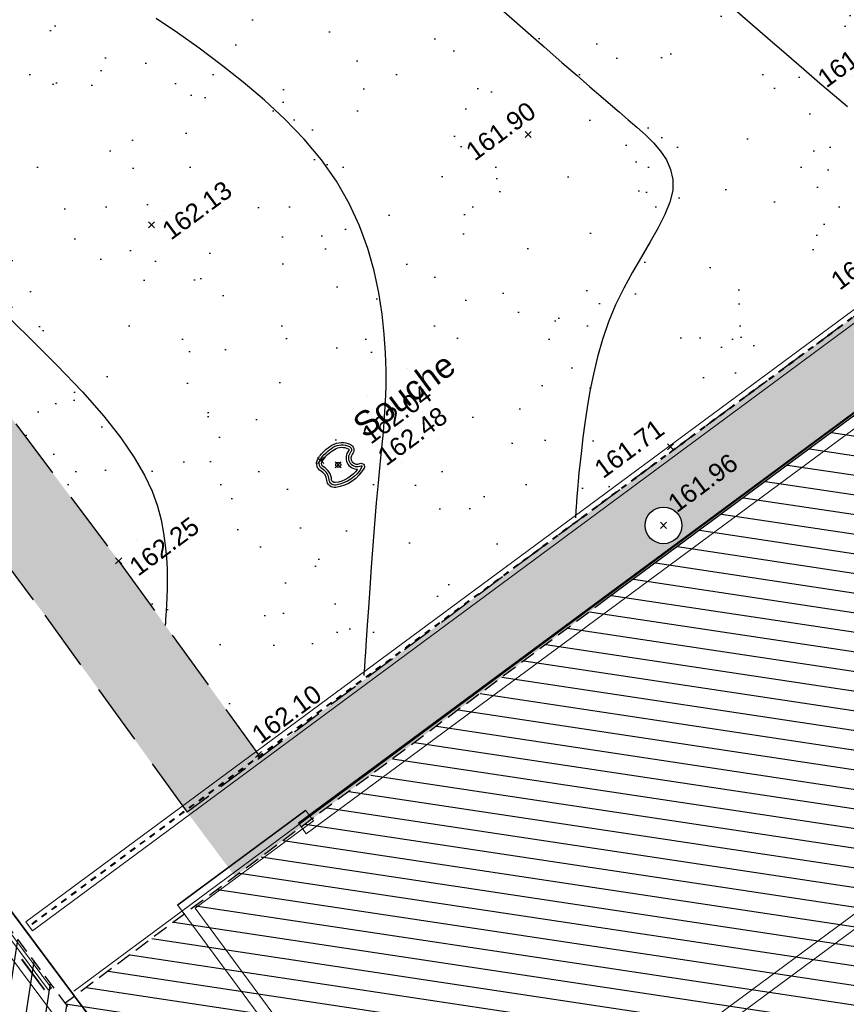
# Model space of a CAD drawing. Header units: metres. Extents: x 1575818 to 1575995, y 2263001 to 2263183.
# Tile 5 of 67: x 1575869 to 1575882, y 2263038 to 2263054. Entities that reach past the tile are written whole.
import ezdxf
from ezdxf.enums import TextEntityAlignment as Align

# ---------------------------------------------------------------- set-up
doc = ezdxf.new("R2010")
doc.units = ezdxf.units.M
doc.header["$PDMODE"] = 3
doc.header["$PDSIZE"] = 0.05
for name, pattern in [('CACHE_100', [1.5, 1, -0.5]), ('CACHE_25', [0.375, 0.25, -0.125]), ('CACHE_50', [0.75, 0.5, -0.25]), ('Caché', [0.003, 0.002, -0.001])]:
    doc.linetypes.add(name, pattern=pattern)
doc.layers.get('0').update_dxf_attribs({"linetype": 'CONTINUOUS'})
doc.layers.add('_REVIT', color=7, linetype='CONTINUOUS', true_color=0x0064c8)
for name, color, linetype, lineweight in [('CC43_A-DETL-GENF', 92, 'CONTINUOUS', 9), ('CC43_A-GLAZ', 151, 'CONTINUOUS', 13), ('CC43_A-WALL', 113, 'CONTINUOUS', 13), ('CC43_S-BEAM', 12, 'CONTINUOUS', 9)]:
    doc.layers.add(name, color=color, linetype=linetype, lineweight=lineweight)
for name, color, linetype in [('D_BATI', 1, 'CONTINUOUS'), ('D_BORD_TOIT', 22, 'CACHE_50'), ('D_CN_MAITRESSE', 34, 'CONTINUOUS'), ('D_CN_ORDINAIRE', 43, 'CONTINUOUS'), ('D_PIED_MUR', 14, 'CONTINUOUS'), ('D_REGARD', 144, 'CONTINUOUS'), ('H_BATI', 30, 'CONTINUOUS'), ('H_GALETS', 253, 'CONTINUOUS'), ('TOPO_ALT', 142, 'CONTINUOUS'), ('TOPO_JIS', 7, 'CONTINUOUS'), ('V_ARBRE', 82, 'CONTINUOUS'), ('V_HAIE', 82, 'CACHE_100'), ('V_VEGETATION', 80, 'CONTINUOUS')]:
    doc.layers.add(name, color=color, linetype=linetype)
doc.styles.get("Standard").update_dxf_attribs({"font": 'arial.ttf'})

# ---------------------------------------------------------------- blocks, each defined once
blk = doc.blocks.new('REVIT')
at = {"layer": 'CC43_A-DETL-GENF', "color": 253}
for p, q in [((1575868.617529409, 2263038.509497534), (1575868.621486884, 2263038.487498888)), ((1575868.63750281, 2263038.499464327), (1575868.617529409, 2263038.509497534)), ((1575868.621486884, 2263038.487498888), (1575868.625490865, 2263038.490490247)), ((1575868.984454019, 2263038.010012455), (1575868.625490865, 2263038.490490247)), ((1575868.633498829, 2263038.496472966), (1575868.63750281, 2263038.499464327)), ((1575868.992461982, 2263038.015995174), (1575868.633498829, 2263038.496472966)), ((1575868.984454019, 2263038.010012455), (1575868.992461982, 2263038.015995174))]:
    blk.add_line(p, q, dxfattribs=at)
at = {"layer": 'CC43_A-GLAZ', "color": 253, "lineweight": 9}
for p, q in [((1575869.058411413, 2263038.002877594), (1575868.280657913, 2263039.043912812)), ((1575868.328705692, 2263039.079809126), (1575869.106459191, 2263038.03877391)), ((1575869.106459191, 2263038.03877391), (1575869.058411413, 2263038.002877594))]:
    blk.add_line(p, q, dxfattribs=at)
at = {"layer": 'CC43_A-WALL', "color": 253}
for p, q in [((1575869.471411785, 2263037.985920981), (1575888.285185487, 2263051.914015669)), ((1575870.694374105, 2263036.273050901), (1575859.975860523, 2263050.619947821)), ((1575870.702382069, 2263036.279033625), (1575859.983868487, 2263050.62593054)), ((1575885.621553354, 2263049.956614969), (1575873.145915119, 2263040.739230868)), ((1575885.627493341, 2263049.948575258), (1575873.151855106, 2263040.731191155)), ((1575873.276594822, 2263040.562357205), (1575884.578549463, 2263048.91258795)), ((1575888.368621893, 2263043.77209879), (1575879.110418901, 2263036.931855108)), ((1575873.263875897, 2263040.9506675), (1575871.16646947, 2263039.401039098)), ((1575873.269815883, 2263040.942627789), (1575871.172409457, 2263039.392999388)), ((1575873.394555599, 2263040.773793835), (1575873.263875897, 2263040.9506675)), ((1575871.45794341, 2263039.342965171), (1575873.394555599, 2263040.773793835)), ((1575873.145915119, 2263040.739230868), (1575873.276594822, 2263040.562357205)), ((1575879.229218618, 2263036.771060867), (1575883.383306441, 2263039.840228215)), ((1575867.874590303, 2263039.295807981), (1575876.286292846, 2263028.036611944)), ((1575871.16646947, 2263039.401039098), (1575872.487666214, 2263037.612812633)), ((1575874.294286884, 2263035.504002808), (1575871.45794341, 2263039.342965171))]:
    blk.add_line(p, q, dxfattribs=at)
at = {"layer": 'CC43_S-BEAM', "color": 253}
for p, q in [((1575868.685755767, 2263039.121754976), (1575888.436115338, 2263053.713924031)), ((1575868.792675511, 2263038.977040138), (1575888.543035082, 2263053.569209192)), ((1575868.792675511, 2263038.977040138), (1575868.685755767, 2263039.121754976))]:
    blk.add_line(p, q, dxfattribs=at)
at = {"layer": 'CC43_S-BEAM', "color": 253, "linetype": 'Caché'}
for p, q in [((1575888.48571422, 2263053.646792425), (1575868.735354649, 2263039.054623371)), ((1575888.493436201, 2263053.636340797), (1575868.74307663, 2263039.044171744))]:
    blk.add_line(p, q, dxfattribs=at)
blk = doc.blocks.new('TCPOINT')
at = {"color": 0, "lineweight": 9}
blk.add_point((0, 0), dxfattribs=at)
at = {"layer": 'TOPO_ALT', "lineweight": 9}
blk.add_attdef('ALT', text='', height=0.3, dxfattribs=at).set_placement((0.09999999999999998, -0.1), align=Align.TOP_LEFT)
blk = doc.blocks.new('Souche')
at = {"flags": 128}
for points in [[(0.135493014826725, 0.4, -0.2533663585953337), (0.448985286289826, 0.188902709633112, -0.4943337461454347), (0.3676642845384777, 0.008632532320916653, 0.8059468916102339), (0.3713606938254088, -0.2422764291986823, -0.7234148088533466), (0.3861463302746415, -0.3660355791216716, -0.2387090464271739), (-0.3137071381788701, -0.3439962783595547, -0.4328151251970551), (-0.3740818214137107, -0.1111708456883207, 0.2529673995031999), (-0.3592961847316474, 0.106961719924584, -0.3962407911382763), (-0.2829037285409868, 0.3324407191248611, -0.1030403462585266), (-0.05691784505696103, 0.3984661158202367, -0.03655134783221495)], [(0.1314421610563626, 0.3501576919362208, -0.2530451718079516), (0.4048380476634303, 0.1654259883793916, -0.495522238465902), (0.3563231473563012, 0.05732933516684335, 0.8059468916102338), (0.3614589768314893, -0.2912861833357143, -0.7234148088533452), (0.3649775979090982, -0.3207378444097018, -0.2387090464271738), (-0.2897302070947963, -0.3001202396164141, -0.4328151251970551), (-0.3318047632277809, -0.1378663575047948, 0.2529673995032), (-0.3138033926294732, 0.1277079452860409, -0.3962407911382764), (-0.2593896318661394, 0.2883149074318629, -0.1030656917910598), (-0.05292429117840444, 0.3486258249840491, -0.03640412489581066)], [(0.1273463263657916, 0.3003177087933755, -0.2527843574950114), (0.360756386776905, 0.1418221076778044, -0.4997593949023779), (0.3449820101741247, 0.1060261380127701, 0.6536492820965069), (0.268384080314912, -0.3053079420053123, -0.2071540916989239), (-0.2657532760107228, -0.2562442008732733, -0.4328151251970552), (-0.289527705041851, -0.1645618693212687, 0.2529673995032), (-0.268310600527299, 0.1484541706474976, -0.3962407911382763), (-0.2358755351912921, 0.2441890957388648, -0.1030955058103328), (-0.04893232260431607, 0.2987854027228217, -0.0362358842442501)]]:
    blk.add_lwpolyline(points, format="xyb", close=True, dxfattribs=at)
blk.add_circle((0, 0), 0.05)
blk = doc.blocks.new('184')
at = {"xscale": 0.8, "yscale": 0.8, "zscale": 0.8}
blk.add_blockref('Souche', (0, 0), dxfattribs=at)
blk.add_attdef('Souche', (0.5979835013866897, 0.07986297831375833), '', height=0.4)
blk = doc.blocks.new('480')
blk.add_circle((0, 0), 0.3)

msp = doc.modelspace()

# ---------------------------------------------------------------- hatches: boundary and pattern name
at = {"layer": 'H_BATI'}
h = msp.add_hatch(dxfattribs=at)
h.set_pattern_fill('ANSI31', color=256, scale=0.1)
h.set_pattern_definition([(81.43234740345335, (1575893.793630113, 2263027.350958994), (-0.3139569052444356, 0.04730022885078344), [])])
h.paths.add_polyline_path([(1575875.16714015, 2263013.585179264), (1575883.095247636, 2263019.442919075), (1575887.13434236, 2263022.406805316), (1575886.726802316, 2263022.960310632), (1575888.794159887, 2263024.482798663), (1575889.209451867, 2263023.921581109), (1575896.043791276, 2263028.97888254), (1575901.230423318, 2263032.802656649), (1575897.618731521, 2263037.67242299), (1575893.505820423, 2263043.239213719), (1575885.949796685, 2263037.587934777), (1575877.065229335, 2263031.010829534), (1575877.189703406, 2263030.841670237), (1575875.661072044, 2263029.716843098), (1575875.45956093, 2263029.56657206), (1575866.304980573, 2263041.84272132), (1575844.677470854, 2263070.844874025), (1575826.206552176, 2263095.607918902), (1575818.708513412, 2263090.073351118), (1575849.781119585, 2263053.497237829)])
h = msp.add_hatch(dxfattribs=at)
h.set_pattern_fill('ANSI31', color=256, scale=0.1, angle=90)
h.set_pattern_definition([(171.4323474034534, (1575893.793630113, 2263027.350958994), (-0.04730022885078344, -0.3139569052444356), [])])
h.paths.add_polyline_path([(1575892.190815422, 2263046.357884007), (1575891.591556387, 2263047.220734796), (1575891.566553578, 2263047.202249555), (1575891.286086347, 2263047.58160458), (1575888.336331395, 2263051.907812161), (1575878.202362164, 2263044.408801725), (1575869.326991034, 2263037.790252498), (1575875.45956093, 2263029.566572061), (1575875.661072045, 2263029.716843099), (1575877.189703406, 2263030.841670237), (1575877.065229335, 2263031.010829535), (1575885.949796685, 2263037.587934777), (1575893.505820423, 2263043.239213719), (1575893.647050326, 2263043.048060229), (1575894.448503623, 2263043.640595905), (1575892.937394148, 2263045.684495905), (1575892.776573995, 2263045.5655973)])
h.paths.add_polyline_path([(1575892.098218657, 2263046.510687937), (1575892.131661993, 2263046.481084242), (1575891.767560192, 2263046.974356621)], flags=17)
at = {"layer": 'H_GALETS'}
h = msp.add_hatch(dxfattribs=at)
h.set_pattern_fill('GRAVEL', color=256, scale=0.05)
h.set_pattern_definition([(264.4451474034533, (1575893.77509956, 2263028.915786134), (-1.386343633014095, -15.22987353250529), [0.1708605, -16.91525]), (221.4020474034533, (1575893.758560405, 2263028.745727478), (11.50727990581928, 10.07242462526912), [0.2932025, -29.027]), (168.9427474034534, (1575893.538633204, 2263028.551821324), (18.51430418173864, -3.697510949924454), [0.206741, -20.46735]), (303.7060474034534, (1575893.328690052, 2263028.002228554), (-14.06258963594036, 21.18999866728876), [0.2670025, -26.4332]), (329.2660474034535, (1575893.476858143, 2263027.780110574), (-14.15959475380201, 8.490375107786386), [0.261817, -25.9199]), (33.70604740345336, (1575893.701902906, 2263027.646308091), (-21.18999866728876, -14.06258963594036), [0.2670025, -26.4332]), (74.12654740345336, (1575893.924020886, 2263027.794476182), (-5.741088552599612, -20.02273855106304), [0.353097, -34.95655000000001]), (108.6876474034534, (1575894.020597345, 2263028.134108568), (-9.440281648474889, 27.75891841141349), [0.33336, -33.00265]), (157.8619474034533, (1575893.913785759, 2263028.449893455), (-17.97915308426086, 7.249494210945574), [0.2679065, -26.52275]), (211.6687474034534, (1575893.665629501, 2263028.550851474), (11.99388731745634, 7.27462233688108), [0.3058565, -14.98695]), (258.8297474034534, (1575893.405315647, 2263028.390274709), (-3.965076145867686, -20.2902976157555), [0.395539, -39.1584]), (175.2464474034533, (1575894.347803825, 2263028.738687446), (-11.67782868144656, 0.8511979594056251), [0.1350025, -13.3653]), (207.9015474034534, (1575894.213265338, 2263028.749875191), (14.79168467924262, 7.761247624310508), [0.2568409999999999, -25.4273]), (261.4323474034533, (1575893.986280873, 2263028.62968508), (0.7542184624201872, -1.021788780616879), [0.1796045, -1.616445]), (239.6309474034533, (1575893.824249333, 2263028.699504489), (3.600520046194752, 5.814695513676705), [0.0967205, -9.575299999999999]), (328.2337474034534, (1575893.775350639, 2263028.616055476), (-3.284448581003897, 2.311150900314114), [0.136783, -6.702400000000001]), (67.39614740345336, (1575893.891644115, 2263028.544045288), (1.556926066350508, 4.306235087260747), [0.22216, -7.183149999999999]), (197.9974474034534, (1575893.977032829, 2263028.749139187), (2.797797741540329, 0.4866506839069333), [0.1606435, -3.85545]), (52.82184740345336, (1575893.182712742, 2263028.17860847), (7.955248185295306, 10.60755598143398), [0.225044, -22.2794]), (106.7785474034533, (1575893.318706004, 2263028.35791517), (4.209250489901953, -14.25653585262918), [0.1887995, -18.6911]), (329.6309474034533, (1575893.826189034, 2263028.953497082), (-5.814695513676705, 3.600520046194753), [0.19344, -9.4786]), (20.04284740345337, (1575893.993087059, 2263028.855699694), (-12.48055263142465, -4.476831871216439), [0.225044, -22.2794]), (15.87634740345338, (1575893.650328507, 2263027.545098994), (-6.617389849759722, -1.727523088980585), [0.2170175, -10.63385]), (331.2074474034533, (1575893.859067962, 2263027.604466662), (-13.40534036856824, 7.468592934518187), [0.181836, -18.0018]), (103.2337474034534, (1575894.590625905, 2263027.939249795), (-1.727519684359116, 6.617409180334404), [0.19344, -9.4786]), (53.78634740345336, (1575894.546342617, 2263028.127553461), (-10.26639256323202, -13.89199896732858), [0.2128915, -21.0762]), (105.8763474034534, (1575894.089949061, 2263027.569682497), (1.727523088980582, -6.617389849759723), [0.108509, -10.7424]), (137.7422474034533, (1575894.529318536, 2263027.893996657), (-4.038650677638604, 3.332929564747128), [0.06475750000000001, -6.411]), (202.3961474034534, (1575894.481389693, 2263027.937543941), (3.819588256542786, 1.240870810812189), [0.261817, -4.974525]), (222.4413474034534, (1575894.239320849, 2263027.837789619), (9.463662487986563, 8.563965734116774), [0.2426335, -24.0207]), (340.1224474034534, (1575893.959523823, 2263028.452084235), (-2.530226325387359, 1.289357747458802), [0.183162, -4.395890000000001]), (29.58954740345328, (1575894.131773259, 2263028.389807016), (18.87887300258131, 10.77813979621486), [0.3197785, -31.658]), (97.37774740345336, (1575894.409847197, 2263028.547708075), (1.192371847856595, -10.16937817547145), [0.130754, -12.9447]), (126.4323474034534, (1575894.393056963, 2263028.677380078), (-1.776008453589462, 0.2675705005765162), [0.0762, -1.1938]), (156.6887474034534, (1575894.19625849, 2263027.853358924), (9.366679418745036, -4.135653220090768), [0.1764335, -17.46695]), (84.44514740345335, (1575894.034226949, 2263027.923178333), (1.386343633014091, 15.2298735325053), [0.3417215, -16.7444]), (36.43234740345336, (1575894.06730526, 2263028.263295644), (0.2675705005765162, 1.776008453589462), [0.3302, -0.9398]), (1.737147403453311, (1575894.332970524, 2263028.459392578), (-15.49741040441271, -0.3896496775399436), [0.200805, -19.87965]), (290.4869474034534, (1575894.533682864, 2263028.465479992), (1.995091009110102, -4.841388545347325), [0.1849145, -9.060849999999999]), (244.0783474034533, (1575894.598401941, 2263028.292260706), (-11.8717987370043, -24.54805671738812), [0.3010725, -29.80625]), (211.8584474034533, (1575894.466790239, 2263028.021477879), (-14.03748158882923, -8.783064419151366), [0.3185145, -31.5329]), (211.8584474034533, (1575894.466790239, 2263028.021477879), (-14.03748158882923, -8.783064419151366), [0.3185145, -31.5329])])
h.paths.add_polyline_path([(1575888.558929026, 2263053.692909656), (1575884.182384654, 2263050.457771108), (1575877.09017471, 2263045.215090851), (1575871.32478549, 2263040.91571995), (1575872.108638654, 2263039.864585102), (1575878.202362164, 2263044.408801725), (1575888.336331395, 2263051.90781216), (1575894.211370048, 2263043.961338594), (1575895.248347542, 2263044.76252977), (1575894.727874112, 2263045.465125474), (1575894.101031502, 2263046.325898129), (1575891.412724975, 2263049.925746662), (1575891.411428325, 2263049.923919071), (1575891.2546849, 2263050.137374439), (1575890.390986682, 2263051.293932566)])
edge = h.paths.add_edge_path(flags=16)
edge.add_arc((1575879.123353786, 2263045.607383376), 0.3, 0, 360)
at = {"layer": 'V_HAIE'}
h = msp.add_hatch(dxfattribs=at)
h.set_pattern_fill('HAIE', color=256)
h.set_pattern_definition([(145.7223936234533, (1575894.355467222, 2263027.770289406), (-14.92319642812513, 10.11425767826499), [0.06033899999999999, -21.1292811]), (197.9973985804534, (1575893.600255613, 2263028.34238463), (-0.8045586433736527, -0.5938732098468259), [0.06312999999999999, -3.09914766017]), (143.3598604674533, (1575893.540185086, 2263028.322902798), (-10.93858630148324, 8.083769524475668), [0.06846000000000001, -23.9731705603]), (147.6828529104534, (1575894.144433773, 2263027.609899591), (-4.57848333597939, 2.835046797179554), [0.086495, -19.2267129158]), (64.87527602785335, (1575893.690993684, 2263027.998701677), (5.286905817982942, 11.35995716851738), [0.07776, -27.2169281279]), (120.0921556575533, (1575893.729743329, 2263027.931723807), (-0.5938732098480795, 0.8045586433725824), [0.07737999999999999, -8.978005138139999]), (64.50483433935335, (1575893.898179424, 2263028.615427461), (6.302149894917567, 13.35226223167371), [0.048417, -16.951583]), (105.8763021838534, (1575894.472292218, 2263027.909624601), (-0.9770609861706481, 3.007549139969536), [0.0487, -8.49530374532]), (159.3375903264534, (1575894.456636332, 2263027.954745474), (-3.390736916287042, 1.225929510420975), [0.05765, -20.1908067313]), (171.4323474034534, (1575894.443172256, 2263028.054569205), (-0.8045586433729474, -0.5938732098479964), [0.036277, -1.37793656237]), (192.6828529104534, (1575894.119576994, 2263028.584145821), (-17.03005076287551, -3.870060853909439), [0.07787000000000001, -27.2351305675]), (81.43234740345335, (1575894.03526987, 2263028.511251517), (-0.5938732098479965, 0.8045586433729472), [0.056422, -1.35779156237]), (84.79880806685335, (1575894.126704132, 2263028.401726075), (0.880924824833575, 10.59358161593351), [0.03428, -12.0073145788]), (71.12750093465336, (1575894.236168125, 2263028.263026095), (3.888473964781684, 11.57064260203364), [0.04505, -15.7663383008]), (164.7225105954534, (1575893.663762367, 2263028.45302288), (-6.187600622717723, 1.647300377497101), [0.04612, -24.1613168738]), (108.6876757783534, (1575894.074543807, 2263028.069274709), (-7.43330011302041, 21.85740262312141), [0.07478, -26.1740294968]), (151.7785233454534, (1575894.050603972, 2263028.140099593), (-1.992305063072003, 1.015244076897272), [0.05992000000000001, -20.9638760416]), (151.4492408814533, (1575894.282423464, 2263028.042246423), (-1.992305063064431, 1.015244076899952), [0.08796, -16.4649853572]), (77.61827256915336, (1575894.275876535, 2263028.012555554), (0.2106854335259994, 1.398431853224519), [0.03027, -10.5998758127]), (99.86729622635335, (1575894.308689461, 2263027.905697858), (-0.5938732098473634, 0.8045586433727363), [0.019113, -2.2169549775]), (167.6182725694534, (1575894.080279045, 2263027.783162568), (-1.398431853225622, 0.2106854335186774), [0.06057, -10.5695758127]), (195.8763021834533, (1575894.065257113, 2263027.899510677), (-3.007549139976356, -0.977060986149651), [0.048702, -8.495301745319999]), (56.23122375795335, (1575893.866755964, 2263027.880476), (6.474652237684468, 9.750839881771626), [0.03338999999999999, -26.5372705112]), (152.9973985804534, (1575893.858881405, 2263028.111948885), (-1.398431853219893, 0.2106854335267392), [0.019113, -2.2169549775]), (81.43234740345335, (1575893.90210145, 2263028.250070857), (-0.5938732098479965, 0.8045586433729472), [0.024185, -1.39002856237]), (92.74227987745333, (1575894.04579437, 2263028.25697573), (-0.383187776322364, 2.202990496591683), [0.020579, -3.58497227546]), (167.6182725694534, (1575893.817268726, 2263028.403509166), (-1.398431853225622, 0.2106854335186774), [0.03031, -10.5998358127]), (36.43234740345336, (1575893.629820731, 2263028.162233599), (-0.5938732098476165, 0.8045586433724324), [0.05, -0.95]), (182.7422798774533, (1575893.77171893, 2263027.466907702), (-2.202990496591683, -0.383187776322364), [0.06157000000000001, -3.54398127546]), (179.5624497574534, (1575893.611806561, 2263027.784364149), (-3.601422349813, -0.1725023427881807), [0.07122399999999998, -4.928775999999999]), (72.81669921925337, (1575893.52070974, 2263027.720701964), (1.43661494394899, 4.789168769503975), [0.06721699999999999, -23.53363044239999]), (173.1680519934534, (1575893.440752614, 2263027.920110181), (-21.78103644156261, 2.566408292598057), [0.066576, -23.27865906]), (62.14230118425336, (1575893.335782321, 2263028.129518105), (1.015244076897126, 1.992305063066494), [0.09176000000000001, -29.8748881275]), (163.8377040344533, (1575893.837594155, 2263027.579169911), (-15.76593816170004, 4.520530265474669), [0.061, -21.339934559]), (81.43234740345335, (1575893.932445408, 2263027.465099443), (-0.5938732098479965, 0.8045586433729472), [0.028211, -1.38600256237]), (189.8672962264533, (1575893.733250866, 2263027.792582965), (-0.8045586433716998, -0.5938732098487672), [0.025435, -2.2106329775]), (203.9035396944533, (1575893.909700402, 2263027.611140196), (-4.616666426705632, -2.164807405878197), [0.07887999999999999, -9.140664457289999]), (81.43234740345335, (1575893.568524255, 2263027.992696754), (-0.5938732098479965, 0.8045586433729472), [0.070711, -1.34350256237])])
h.paths.add_polyline_path([(1575860.446804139, 2263058.496141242), (1575858.451593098, 2263061.039516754), (1575857.271404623, 2263060.113690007), (1575859.239767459, 2263057.60453898), (1575863.70001924, 2263051.184954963), (1575868.996660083, 2263044.137377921), (1575871.324785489, 2263040.91571995), (1575872.527385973, 2263041.812524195), (1575870.20420471, 2263045.027340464), (1575864.915922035, 2263052.063796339)])
at = {"layer": 'V_VEGETATION', "ltscale": 0.5}
h = msp.add_hatch(dxfattribs=at)
h.set_pattern_fill('ALEA', color=256, scale=0.25)
h.set_pattern_definition([(312, (0.25, 0), (2.934442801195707, 0.6237350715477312), [0, -1.875]), (67.00000000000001, (-0.125, 0.21650635), (-2.977638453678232, -0.3656080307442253), [0, -3.125]), (153, (-0.125, 0.21650635), (0.1570078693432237, -2.995888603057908), [0, -2.5]), (180, (-0.125, -0.21650635), (1.5, -2.59807621), [0, -2.5]), (74, (-1, 0), (-2.910887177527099, -0.7257656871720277), [0, -2.5]), (286, (-1, 0), (2.910887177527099, -0.7257656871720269), [0, -2.5]), (52.00000000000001, (0.5, -0.8660254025), (-2.970804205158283, 0.4175193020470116), [0, -3.125]), (300.0000000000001, (0.5, 0.8660254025), (2.999999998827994, -6.766578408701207e-10), [0, -2.5]), (175, (0.5, 0.8660254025), (1.267854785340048, -2.718923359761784), [0, -2.5]), (114, (0.125, 0.6495190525), (-2.983565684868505, 0.3135853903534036), [0, -1.25]), (248, (0.125, -0.6495190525), (1.846984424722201, -2.364032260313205), [0, -1.55])])
h.paths.add_polyline_path([(1575890.703854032, 2263056.20600759), (1575886.01710838, 2263062.456437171), (1575881.119848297, 2263069.048640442), (1575880.227900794, 2263070.239587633), (1575876.901119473, 2263067.709081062), (1575871.709182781, 2263063.873377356), (1575865.999035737, 2263071.617585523, -0.02242059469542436), (1575863.761255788, 2263070.404955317, -0.05990793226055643), (1575859.153103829, 2263068.815786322), (1575856.671487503, 2263063.407945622), (1575857.151881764, 2263062.768781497), (1575855.97083379, 2263061.881108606), (1575857.271404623, 2263060.113690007), (1575858.451593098, 2263061.039516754), (1575860.446804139, 2263058.496141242), (1575864.915922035, 2263052.063796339), (1575870.20420471, 2263045.027340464), (1575872.527385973, 2263041.812524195), (1575877.090174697, 2263045.215090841), (1575883.520102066, 2263049.968200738), (1575882.682704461, 2263052.955566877), (1575883.346075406, 2263054.670214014), (1575885.677132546, 2263055.340123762), (1575888.697818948, 2263055.342799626), (1575891.013022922, 2263053.994803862), (1575892.676692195, 2263051.707271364), (1575891.412724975, 2263049.925746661), (1575894.101031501, 2263046.325898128), (1575894.727874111, 2263045.465125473), (1575895.248347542, 2263044.76252977), (1575896.631495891, 2263045.831180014), (1575896.94728765, 2263046.083177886), (1575897.756783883, 2263046.73696921), (1575895.036337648, 2263050.427771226)])
edge = h.paths.add_edge_path(flags=16)
edge.add_ellipse((1575866.080466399, 2263059.414808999), major_axis=(0.1098011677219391, 0.1098011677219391), ratio=0.9999999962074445, start_angle=0, end_angle=360)
edge.add_ellipse((1575865.878569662, 2263059.69714336), major_axis=(-0.1320009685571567, 0.1320009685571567), ratio=0.9999999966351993, start_angle=0, end_angle=360)
edge = h.paths.add_edge_path(flags=16)
edge.add_ellipse((1575865.97386142, 2263059.188235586), major_axis=(-0.05403327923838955, 0.05403327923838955), ratio=0.9999999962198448, start_angle=0, end_angle=360)
edge = h.paths.add_edge_path(flags=16)
edge.add_ellipse((1575865.716915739, 2263059.315529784), major_axis=(-0.1320009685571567, 0.1320009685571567), ratio=0.9999999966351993, start_angle=0, end_angle=360)
edge.add_ellipse((1575865.579916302, 2263059.593618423), major_axis=(0.07981484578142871, 0.07981484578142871), ratio=0.9999999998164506, start_angle=0, end_angle=360)
edge = h.paths.add_edge_path(flags=16)
edge.add_ellipse((1575882.563313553, 2263062.388129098), major_axis=(0.04950036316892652, 0.04950036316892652), ratio=0.9999999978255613, start_angle=0, end_angle=360)
edge = h.paths.add_edge_path(flags=16)
edge.add_ellipse((1575882.623933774, 2263062.531234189), major_axis=(-0.04950036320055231, 0.04950036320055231), ratio=0.9999999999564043, start_angle=0, end_angle=360)
edge.add_ellipse((1575882.511938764, 2263062.492412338), major_axis=(-0.02993056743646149, 0.02993056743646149), ratio=0.9999999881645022, start_angle=0, end_angle=360)
edge = h.paths.add_edge_path(flags=16)
edge.add_ellipse((1575882.699645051, 2263062.425358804), major_axis=(-0.04117543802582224, 0.04117543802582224), ratio=0.9999999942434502, start_angle=0, end_angle=360)
edge.add_ellipse((1575882.659668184, 2263062.340393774), major_axis=(0.02026247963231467, 0.02026247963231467), ratio=0.9999999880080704, start_angle=0, end_angle=360)
h.paths.add_polyline_path([(1575883.602195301, 2263063.009195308), (1575884.320999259, 2263063.550786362), (1575885.283827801, 2263062.272912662), (1575884.565023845, 2263061.731321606)], flags=16)
edge = h.paths.add_edge_path(flags=16)
edge.add_ellipse((1575864.141292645, 2263059.715769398), major_axis=(0.1098011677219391, 0.1098011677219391), ratio=0.9999999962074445, start_angle=0, end_angle=360)
edge.add_ellipse((1575863.939395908, 2263059.998103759), major_axis=(-0.1320009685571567, 0.1320009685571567), ratio=0.9999999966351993, start_angle=0, end_angle=360)
edge = h.paths.add_edge_path(flags=16)
edge.add_ellipse((1575864.034687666, 2263059.489195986), major_axis=(-0.05403327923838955, 0.05403327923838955), ratio=0.9999999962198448, start_angle=0, end_angle=360)
edge = h.paths.add_edge_path(flags=16)
edge.add_ellipse((1575863.777741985, 2263059.616490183), major_axis=(-0.1320009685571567, 0.1320009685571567), ratio=0.9999999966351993, start_angle=0, end_angle=360)
edge.add_ellipse((1575863.640742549, 2263059.894578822), major_axis=(0.07981484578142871, 0.07981484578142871), ratio=0.9999999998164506, start_angle=0, end_angle=360)
h.paths.add_polyline_path([(1575893.15938225, 2263050.164936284), (1575893.559345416, 2263050.464985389), (1575894.315560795, 2263049.456956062), (1575893.915597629, 2263049.156906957)], flags=16)

# ---------------------------------------------------------------- linework, layer by layer
at = {"layer": 'D_BATI', "linetype": 'CACHE_25', "flags": 128}
msp.add_lwpolyline([(1575866.304980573, 2263041.84272132), (1575875.45956093, 2263029.56657206), (1575875.661072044, 2263029.716843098)], dxfattribs=at)
at = {"layer": 'D_BORD_TOIT', "flags": 128}
for points in [[(1575896.253957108, 2263043.405040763), (1575894.727874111, 2263045.465125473), (1575894.101031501, 2263046.325898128), (1575888.585050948, 2263053.712218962), (1575884.182384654, 2263050.457771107), (1575877.090174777, 2263045.2150909)], [(1575877.090174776, 2263045.2150909), (1575871.324785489, 2263040.91571995)]]:
    msp.add_lwpolyline(points, dxfattribs=at)
at = {"layer": 'D_CN_MAITRESSE', "elevation": 161.9999999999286, "flags": 128}
msp.add_lwpolyline([(1575874.222374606, 2263043.150286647), (1575874.222451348, 2263043.151420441), (1575874.222988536, 2263043.159357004), (1575874.224446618, 2263043.180899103), (1575874.227286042, 2263043.222849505), (1575874.231967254, 2263043.292010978), (1575874.238950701, 2263043.395186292), (1575874.248696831, 2263043.539178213), (1575874.26166609, 2263043.730789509), (1575874.278163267, 2263043.973912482), (1575874.297870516, 2263044.26079757), (1575874.320314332, 2263044.580784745), (1575874.345021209, 2263044.923213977), (1575874.371517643, 2263045.27742524), (1575874.399330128, 2263045.632758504), (1575874.427985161, 2263045.978553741), (1575874.457009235, 2263046.304150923), (1575874.485785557, 2263046.601866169), (1575874.513124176, 2263046.875920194), (1575874.537691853, 2263047.133509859), (1575874.558155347, 2263047.381832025), (1575874.573181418, 2263047.628083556), (1575874.581436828, 2263047.879461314), (1575874.581588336, 2263048.143162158), (1575874.572302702, 2263048.426382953), (1575874.551805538, 2263048.73432463), (1575874.516557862, 2263049.064204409), (1575874.462579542, 2263049.411243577), (1575874.385890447, 2263049.770663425), (1575874.282510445, 2263050.13768524), (1575874.148459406, 2263050.507530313), (1575873.979757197, 2263050.875419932), (1575873.772423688, 2263051.236575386), (1575873.524277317, 2263051.586910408), (1575873.240330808, 2263051.925108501), (1575872.927395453, 2263052.250545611), (1575872.592282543, 2263052.562597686), (1575872.241803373, 2263052.860640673), (1575871.882769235, 2263053.144050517), (1575871.521991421, 2263053.412203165), (1575871.166281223, 2263053.664474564), (1575870.820849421, 2263053.900741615)], dxfattribs=at)
at = {"layer": 'D_CN_ORDINAIRE', "flags": 128}
for points, elevation in [([(1575882.134960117, 2263052.45531695), (1575881.921701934, 2263052.63712825), (1575881.685254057, 2263052.839077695), (1575881.423290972, 2263053.063621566), (1575881.134921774, 2263053.311880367), (1575880.824993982, 2263053.579631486), (1575880.499789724, 2263053.86131653), (1575880.165591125, 2263054.151377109)], 161.599999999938), ([(1575876.418340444, 2263054.093673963), (1575876.822306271, 2263053.740613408), (1575877.168575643, 2263053.438023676), (1575877.461255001, 2263053.182463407), (1575877.708458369, 2263052.966923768), (1575877.918299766, 2263052.784395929), (1575878.098893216, 2263052.627871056), (1575878.25835274, 2263052.490340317), (1575878.404792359, 2263052.36479488), (1575878.546326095, 2263052.244225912), (1575878.688720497, 2263052.122542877), (1575878.828352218, 2263051.997328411), (1575878.959250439, 2263051.86708345), (1575879.075444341, 2263051.730308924), (1575879.170963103, 2263051.585505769), (1575879.239835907, 2263051.431174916), (1575879.276091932, 2263051.265817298), (1575879.273760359, 2263051.087933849), (1575879.229195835, 2263050.896380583), (1575879.148054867, 2263050.691433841), (1575879.038319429, 2263050.473725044), (1575878.907971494, 2263050.243885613), (1575878.764993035, 2263050.002546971), (1575878.617366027, 2263049.750340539), (1575878.473072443, 2263049.48789774), (1575878.340094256, 2263049.215849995), (1575878.224780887, 2263048.935372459), (1575878.126951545, 2263048.649815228), (1575878.044792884, 2263048.363072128), (1575877.97649156, 2263048.079036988), (1575877.920234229, 2263047.801603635), (1575877.874207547, 2263047.534665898), (1575877.836598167, 2263047.282117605), (1575877.805592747, 2263047.047852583), (1575877.779604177, 2263046.835005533), (1575877.757950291, 2263046.64367465), (1575877.740175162, 2263046.473198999), (1575877.725822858, 2263046.322917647), (1575877.714437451, 2263046.192169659), (1575877.705563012, 2263046.080294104), (1575877.69874361, 2263045.986630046), (1575877.693523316, 2263045.910516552), (1575877.689498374, 2263045.851050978), (1575877.686473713, 2263045.80636383), (1575877.684306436, 2263045.774343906), (1575877.682853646, 2263045.75288), (1575877.681972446, 2263045.73986091), (1575877.681519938, 2263045.73317543), (1575877.681353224, 2263045.730712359), (1575877.681329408, 2263045.730360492)], 161.7999999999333), ([(1575868.171620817, 2263049.227795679), (1575868.709628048, 2263048.707962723), (1575869.194519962, 2263048.227864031), (1575869.614727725, 2263047.789729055), (1575869.961963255, 2263047.394653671), (1575870.241061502, 2263047.039199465), (1575870.460138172, 2263046.71879445), (1575870.62730897, 2263046.428866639), (1575870.750689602, 2263046.164844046), (1575870.838395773, 2263045.922154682), (1575870.89854319, 2263045.696226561), (1575870.939247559, 2263045.482487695), (1575870.967538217, 2263045.277434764), (1575870.986099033, 2263045.081839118), (1575870.996527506, 2263044.897540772), (1575871.000421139, 2263044.726379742), (1575870.99937743, 2263044.570196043), (1575870.994993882, 2263044.430829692), (1575870.988867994, 2263044.310120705), (1575870.982597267, 2263044.209909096), (1575870.977482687, 2263044.131262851), (1575870.973639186, 2263044.072161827), (1575870.970885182, 2263044.029813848), (1575870.969039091, 2263044.001426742), (1575870.967919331, 2263043.984208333), (1575870.967344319, 2263043.975366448), (1575870.967132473, 2263043.972108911), (1575870.967102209, 2263043.971643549)], 162.1999999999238)]:
    msp.add_lwpolyline(points, dxfattribs=dict(at, elevation=elevation))
at = {"layer": 'D_PIED_MUR', "flags": 128}
msp.add_lwpolyline([(1575893.647050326, 2263043.048060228), (1575894.448503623, 2263043.640595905), (1575888.336331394, 2263051.90781216), (1575878.202362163, 2263044.408801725)], dxfattribs=at)
at = {"layer": 'D_PIED_MUR', "linetype": 'CACHE_25', "flags": 128}
msp.add_lwpolyline([(1575878.202362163, 2263044.408801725), (1575869.326991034, 2263037.790252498)], dxfattribs=at)
at = {"layer": 'V_HAIE'}
for points in [[(1575858.451593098, 2263061.039516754), (1575860.446804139, 2263058.496141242), (1575864.915922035, 2263052.063796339), (1575870.20420471, 2263045.027340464), (1575872.527385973, 2263041.812524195)], [(1575857.271404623, 2263060.113690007), (1575859.239767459, 2263057.60453898), (1575863.70001924, 2263051.184954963), (1575868.996660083, 2263044.137377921), (1575871.324785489, 2263040.91571995)]]:
    msp.add_lwpolyline(points, dxfattribs=at)

# ---------------------------------------------------------------- block references
at = {"layer": '_REVIT'}
msp.add_blockref('REVIT', (0, 0), dxfattribs=at)
at = {"layer": 'D_REGARD', "rotation": 19.97561936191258}
msp.add_blockref('480', (1575879.123353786, 2263045.607383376), dxfattribs=at)
at = {"layer": 'TOPO_JIS'}
ref = msp.add_blockref('TCPOINT', (1575882.682704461, 2263052.955566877), dxfattribs=dict(at, rotation=36.43234740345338))
ref.add_attrib('ALT', '161.54', dxfattribs={"layer": 'TOPO_ALT', "height": 0.3, "rotation": 36.43234739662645}).set_placement((1575881.610369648, 2263052.995065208), align=Align.TOP_LEFT)
ref = msp.add_blockref('TCPOINT', (1575876.908029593, 2263052.000649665), dxfattribs=dict(at, rotation=36.43234740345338))
ref.add_attrib('ALT', '161.90', dxfattribs={"layer": 'TOPO_ALT', "height": 0.3, "rotation": 36.43234739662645}).set_placement((1575875.853942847, 2263051.798901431), align=Align.TOP_LEFT)
ref = msp.add_blockref('TCPOINT', (1575870.741536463, 2263050.525728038), dxfattribs=dict(at, rotation=36.43234740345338))
ref.add_attrib('ALT', '162.13', dxfattribs={"layer": 'TOPO_ALT', "height": 0.3, "rotation": 36.43234739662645}).set_placement((1575870.881379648, 2263050.504659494), align=Align.TOP_LEFT)
ref = msp.add_blockref('TCPOINT', (1575883.442376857, 2263050.245480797), dxfattribs=dict(at, rotation=36.43234740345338))
ref.add_attrib('ALT', '161.67', dxfattribs={"layer": 'TOPO_ALT', "height": 0.3, "rotation": 36.43234739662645}).set_placement((1575881.828315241, 2263049.683430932), align=Align.TOP_LEFT)
ref = msp.add_blockref('TCPOINT', (1575873.798849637, 2263046.597705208), dxfattribs=dict(at, rotation=36.43234740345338))
ref.add_attrib('ALT', '162.04', dxfattribs={"layer": 'TOPO_ALT', "height": 0.3, "rotation": 36.43234739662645}).set_placement((1575874.153519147, 2263047.165190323), align=Align.TOP_LEFT)
ref = msp.add_blockref('TCPOINT', (1575873.511637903, 2263046.669610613), dxfattribs=dict(at, rotation=36.43234740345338))
ref.add_attrib('ALT', '162.48', dxfattribs={"layer": 'TOPO_ALT', "height": 0.3, "rotation": 36.43234739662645}).set_placement((1575874.40680913, 2263046.809052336), align=Align.TOP_LEFT)
ref = msp.add_blockref('TCPOINT', (1575879.237859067, 2263046.891393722), dxfattribs=dict(at, rotation=36.43234740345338))
ref.add_attrib('ALT', '161.71', dxfattribs={"layer": 'TOPO_ALT', "height": 0.3, "rotation": 36.43234739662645}).set_placement((1575877.956818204, 2263046.603827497), align=Align.TOP_LEFT)
ref = msp.add_blockref('TCPOINT', (1575879.123353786, 2263045.607383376), dxfattribs=dict(at, rotation=36.43234740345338))
ref.add_attrib('ALT', '161.96', dxfattribs={"layer": 'TOPO_ALT', "height": 0.3, "rotation": 36.43234739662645}).set_placement((1575879.161265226, 2263046.044569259), align=Align.TOP_LEFT)
ref = msp.add_blockref('TCPOINT', (1575870.20420471, 2263045.027340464), dxfattribs=dict(at, rotation=36.43234740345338))
ref.add_attrib('ALT', '162.25', dxfattribs={"layer": 'TOPO_ALT', "height": 0.3, "rotation": 36.43234739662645}).set_placement((1575870.344047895, 2263045.006271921), align=Align.TOP_LEFT)
ref = msp.add_blockref('TCPOINT', (1575872.492897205, 2263041.860249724), dxfattribs=dict(at, rotation=36.43234740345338))
ref.add_attrib('ALT', '162.10', dxfattribs={"layer": 'TOPO_ALT', "height": 0.3, "rotation": 36.43234739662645}).set_placement((1575872.348628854, 2263042.26013428), align=Align.TOP_LEFT)
at = {"layer": 'V_ARBRE', "rotation": 36.43234740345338}
msp.add_blockref('184', (1575873.798849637, 2263046.597705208), dxfattribs=at).add_auto_attribs({'Souche': 'Souche'})

doc.saveas('drawing.dxf')
